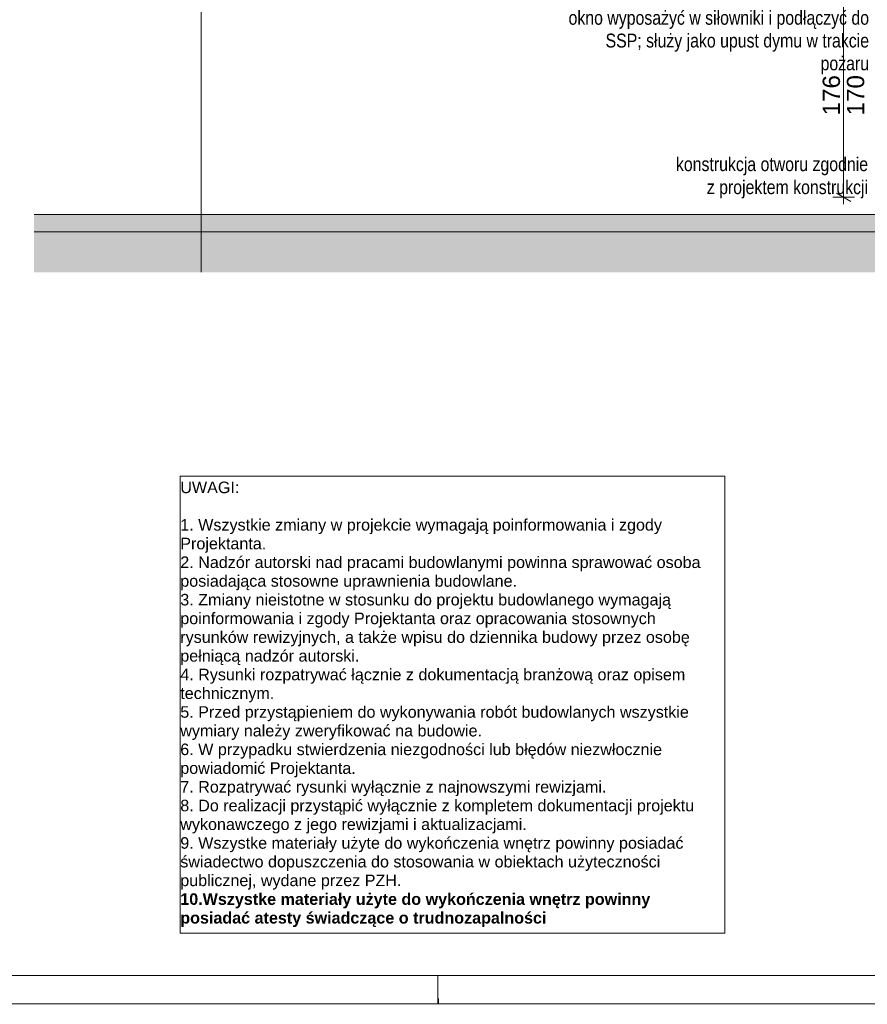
# Paper-space layout 'A-39 RZUT - PIĘTRO 9' of a CAD drawing. Header units: millimetres. Extents: x 0 to 1767, y 0 to 586.
# Tile 7 of 20: x 547 to 694, y 0 to 171. Entities that reach past the tile are written whole.
import ezdxf
from ezdxf.xclip import XClip

# ---------------------------------------------------------------- set-up
doc = ezdxf.new("R2010")
doc.units = ezdxf.units.MM
doc.header["$MEASUREMENT"] = 0
doc.header["$XCLIPFRAME"] = 0
doc.linetypes.add('DASHDOTX2', pattern=[1000, 500, -250, 0, -250])
doc.linetypes.add('PRZERYWANA_DU_A', pattern=[550, 350, -200])
for name, color, linetype, lineweight in [('0_Nr_pióra__2', 8, 'Continuous', 13), ('A_Arkusz_Nr_pióra__1', 7, 'Continuous', 20), ('A_wymiary_Nr_pióra__1', 7, 'Continuous', 20), ('A_wymiary_Nr_pióra__2', 8, 'Continuous', 13), ('A_ściany_Nr_pióra__1', 7, 'Continuous', 20)]:
    doc.layers.add(name, color=color, linetype=linetype, lineweight=lineweight)
for name, color, linetype, lineweight, true_color in [('A_Arkusz_Nr_pióra__237', 7, 'Continuous', 5, 0x343434), ('A_opis_Nr_pióra__8', 7, 'Continuous', 13, 0x4c4c4c), ('A_osie_Nr_pióra__16', 7, 'Continuous', 5, 0x0f0f0f)]:
    doc.layers.add(name, color=color, linetype=linetype, lineweight=lineweight, true_color=true_color)
doc.layers.add('A_podrys', color=7, linetype='Continuous')
doc.layers.add('A_ściany', color=7, linetype='Continuous')
doc.styles.add('STYL_AUTOMATYCZNY_1', font='arial.ttf')
doc.styles.add('STYL_AUTOMATYCZNY_2', font='ARIALN.TTF')
doc.styles.add('STYL_AUTOMATYCZNY_5', font='arial.ttf')

# ---------------------------------------------------------------- blocks, each defined once
blk = doc.blocks.new('Rysunek_2_2', base_point=(-3499.63, -631.4))
at = {"linetype": 'Continuous', "lineweight": 0, "true_color": 0x484848}
blk.add_hatch(color=251, dxfattribs=at).paths.add_polyline_path([(780.1, 478.17), (549.97, 478.17), (549.97, 454.37), (742.1, 454.37), (742.1, 136.75), (549.97, 136.75), (549.97, 126.75), (780.1, 126.75)])
at = {"layer": 'A_ściany', "linetype": 'Continuous', "lineweight": 0, "true_color": 0x000000}
blk.add_hatch(color=18, dxfattribs=at).paths.add_polyline_path([(707.54, 136.75), (549.97, 136.75), (549.97, 133.75), (707.54, 133.75)])
at = {"layer": '0_Nr_pióra__2', "color": 8, "linetype": 'PRZERYWANA_DU_A', "lineweight": 13, "ltscale": 2, "flags": 128}
blk.add_lwpolyline([(549.97, 136.75), (742.1, 136.75), (742.1, 454.37), (549.97, 454.37)], dxfattribs=at)
at = {"layer": 'A_osie_Nr_pióra__16', "color": 250, "linetype": 'DASHDOTX2', "lineweight": 5, "ltscale": 2, "true_color": 0x0f0f0f}
blk.add_line((578.96, 425.66), (578.96, 126.75), dxfattribs=at)
at = {"layer": 'A_wymiary_Nr_pióra__1', "color": 7, "linetype": 'Continuous', "lineweight": 20, "ltscale": 2}
blk.add_line((689.11, 140.47), (691.61, 139.03), dxfattribs=at)
at = {"layer": 'A_wymiary_Nr_pióra__2', "color": 8, "linetype": 'Continuous', "lineweight": 13, "ltscale": 2}
for p, q in [((690.36, 139.75), (690.36, 174.95)), ((692.23, 139.75), (688.48, 139.75)), ((690.36, 138.53), (690.36, 139.75))]:
    blk.add_line(p, q, dxfattribs=at)
at = {"layer": 'A_ściany_Nr_pióra__1', "color": 7, "linetype": 'Continuous', "lineweight": 20, "ltscale": 2, "flags": 128}
for points in [[(707.54, 136.75), (549.97, 136.75)], [(549.97, 133.75), (707.54, 133.75)]]:
    blk.add_lwpolyline(points, dxfattribs=at)
at = {"layer": 'A_opis_Nr_pióra__8', "color": 251, "linetype": 'Continuous', "lineweight": 13, "true_color": 0x4c4c4c, "char_height": 2.4, "attachment_point": 6, "style": 'STYL_AUTOMATYCZNY_2'}
for s, insert, width, line_spacing_factor in [('\\A1;{\\pqr;\\fArial Narrow|b0|i0|c238|p0;\\W1.000000;okno wyposażyć w siłowniki i podłączyć do SSP; służy jako upust dymu w trakcie pożaru}', (694.76, 166.53), 53.5558, 0.987153), ('\\A1;{\\pqr;\\fArial Narrow|b0|i0|c238|p0;\\W1.000000;konstrukcja otworu zgodnie z projektem konstrukcji}', (694.59, 143.12), 33.909, 0.996837)]:
    blk.add_mtext(s, dxfattribs=dict(at, insert=insert, width=width, line_spacing_factor=line_spacing_factor))
at = {"layer": 'A_wymiary_Nr_pióra__1', "color": 7, "linetype": 'Continuous', "lineweight": 20, "char_height": 3, "width": 6.8645, "attachment_point": 7, "rotation": 90, "style": 'STYL_AUTOMATYCZNY_5'}
for s, insert in [('\\A1;{\\pql;\\fArial|b0|i0|c238|p0;\\W1.000000;176}', (689.76, 153.92)), ('\\A1;{\\pql;\\fArial|b0|i0|c238|p0;\\W1.000000;170}', (693.96, 153.92))]:
    blk.add_mtext(s, dxfattribs=dict(at, insert=insert))

psp = doc.layouts.new('A-39 RZUT - PIĘTRO 9')

# ---------------------------------------------------------------- linework, layer by layer
at = {"layer": '0_Nr_pióra__2', "color": 8, "linetype": 'Continuous', "lineweight": 13, "flags": 128}
psp.add_lwpolyline([(575.32, 91.43), (669.74, 91.43), (669.74, 12.24), (575.32, 12.24)], close=True, dxfattribs=at)
at = {"layer": 'A_Arkusz_Nr_pióra__1', "color": 7, "linetype": 'Continuous', "lineweight": 20}
psp.add_line((795.1, 4.9), (29.9, 4.9), dxfattribs=at)
at = {"layer": 'A_Arkusz_Nr_pióra__1', "color": 7, "linetype": 'Continuous', "lineweight": 20, "flags": 128}
psp.add_lwpolyline([(0, 500), (800, 500), (800, 0), (0, 0)], close=True, dxfattribs=at)
at = {"layer": 'A_Arkusz_Nr_pióra__237', "color": 250, "linetype": 'Continuous', "lineweight": 5, "true_color": 0x343434}
for p, q in [((620, 0), (620, 4.9)), ((620.1, -0.1), (620.1, 0.9))]:
    psp.add_line(p, q, dxfattribs=at)

# ---------------------------------------------------------------- block references
at = {"layer": 'A_podrys', "color": 37, "linetype": 'Continuous', "lineweight": 5, "true_color": 0x656532}
ref = psp.add_blockref('Rysunek_2_2', (-3499.63, -631.4), dxfattribs=at)
XClip(ref).set_block_clipping_path([(549.9695795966, 126.7487186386), (780.1, 478.1668323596)])

# ---------------------------------------------------------------- texts
at = {"layer": '0_Nr_pióra__2', "color": 8, "linetype": 'Continuous', "lineweight": 13, "insert": (575.32, 90.47), "char_height": 2, "width": 93.4245, "attachment_point": 1, "line_spacing_factor": 0.972584, "style": 'STYL_AUTOMATYCZNY_1'}
psp.add_mtext('\\A1;{\\pql;\\fArial|b0|i0|c238|p0;\\W1.000000;UWAGI:\\P\\pql;\\fArial|b0|i0|c238|p0;\\W1.000000;\\P\\pql;\\fArial|b0|i0|c238|p0;\\W1.000000;1. Wszystkie zmiany w projekcie wymagają poinformowania i zgody Projektanta.\\P\\pql;\\fArial|b0|i0|c238|p0;\\W1.000000;2. Nadzór autorski nad pracami budowlanymi powinna sprawować osoba posiadająca stosowne uprawnienia budowlane.\\P\\pql;\\fArial|b0|i0|c238|p0;\\W1.000000;3. Zmiany nieistotne w stosunku do projektu budowlanego wymagają poinformowania i zgody Projektanta oraz opracowania stosownych rysunków rewizyjnych, a także wpisu do dziennika budowy przez osobę pełniącą nadzór autorski.\\P\\pql;\\fArial|b0|i0|c238|p0;\\W1.000000;4. Rysunki rozpatrywać łącznie z dokumentacją branżową oraz opisem technicznym.\\P\\pql;\\pt3.76365;\\fArial|b0|i0|c238|p0;\\W1.000000;5. Przed przystąpieniem do wykonywania robót budowlanych wszystkie wymiary należy zweryfikować na budowie.\\P\\pql;\\fArial|b0|i0|c238|p0;\\W1.000000;6. W przypadku stwierdzenia niezgodności lub błędów niezwłocznie powiadomić Projektanta.\\P\\pql;\\fArial|b0|i0|c238|p0;\\W1.000000;7. Rozpatrywać rysunki wyłącznie z najnowszymi rewizjami.\\P\\pql;\\fArial|b0|i0|c238|p0;\\W1.000000;8. Do realizacji przystąpić wyłącznie z kompletem dokumentacji projektu wykonawczego z jego rewizjami i aktualizacjami.\\P\\pql;\\fArial|b0|i0|c238|p0;\\W1.000000;9. Wszystke materiały użyte do wykończenia wnętrz powinny posiadać świadectwo dopuszczenia do stosowania w obiektach użyteczności publicznej, wydane przez PZH.\\P\\pql;\\fArial|b1|i0|c238|p0;\\W1.000000;10.Wszystke materiały użyte do wykończenia wnętrz powinny posiadać atesty świadczące o trudnozapalności}', dxfattribs=at)

doc.saveas('drawing.dxf')
